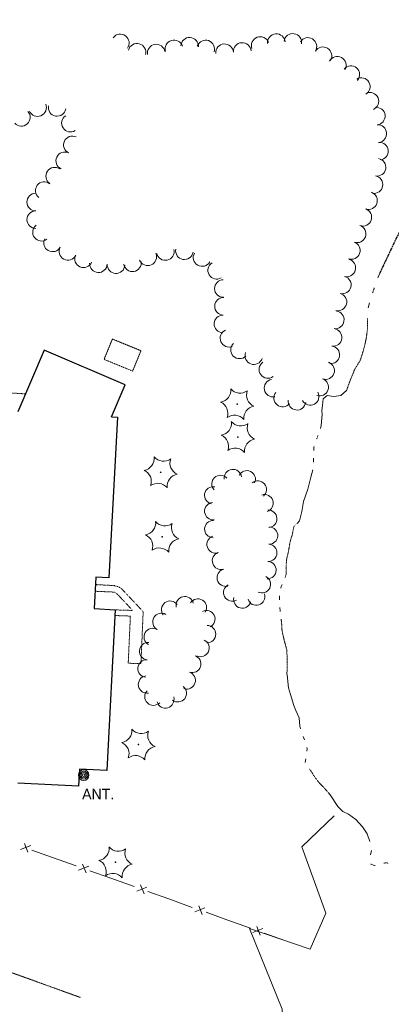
# Model space of a CAD drawing. Extents: x 386588 to 390135, y 96998 to 113606.
# Tile 25 of 92: x 388077 to 388245, y 99149 to 99596. Entities that reach past the tile are written whole.
import ezdxf
from ezdxf.enums import TextEntityAlignment as Align

# ---------------------------------------------------------------- set-up
doc = ezdxf.new("R2010")
doc.units = 0
doc.header["$MEASUREMENT"] = 0
for name, pattern in [('Echnl', [0.4, 0.145, -0.02, 0.01, -0.02, 0.01, -0.02, 0.01, -0.02, 0.145]), ('Wisdot3', [0.1875, 0.125, -0.0625]), ('Wisdot5', [0.1, 0.05, -0.05]), ('Wisdot6', [0.375, 0.125, -0.0625, 0.03125, -0.0625, 0.03125, -0.0625])]:
    doc.linetypes.add(name, pattern=pattern)
for name, color, linetype, lineweight in [('E_BLD', 241, 'Continuous', 25), ('E_DWY', 2, 'Wisdot3', 15), ('E_LAND_TreeLine', 3, 'Etrel', 15), ('E_LAND_Vegetation', 3, 'Continuous', 15), ('E_MISCPROP', 30, 'Continuous', 15), ('E_MISCPROP_Railing', 30, 'Continuous', 15), ('E_PATH_Sidewalk', 2, 'Wisdot5', 15), ('E_WTR', 4, 'Wisdot6', 15), ('E_WTR_Edge', 4, 'Echnl', 25), ('E_WTR_Elevations', 4, 'Continuous', 15)]:
    doc.layers.add(name, color=color, linetype=linetype, lineweight=lineweight)
doc.styles.add('Style-dot_font5', font='dot_font5.shx')
doc.linetypes.add('Etrel', pattern='A,0,[14,dgnlstyle-ewdotudls.shx,S=0.000293,R=0,X=0,Y=0],-0.036575', length=0.036575)

# ---------------------------------------------------------------- blocks, each defined once
blk = doc.blocks.new('ANT')
at = {"layer": 'E_MISCPROP', "style": 'Style-dot_font5'}
blk.add_text('ANT.', height=12, dxfattribs=at).set_placement((0, 0), align=Align.MIDDLE_CENTER)
blk = doc.blocks.new('CTRE')
at = {"layer": 'E_LAND_Vegetation'}
blk.add_circle((0, 0), 0.223, dxfattribs=at)
for centre, start, end in [((-11.97, 8.96), 280.2067, 5.97162), ((1.81, 14.92), 220.21132, 305.97623), ((13.83, 5.89), 160.21133, 245.97624), ((-13.83, -5.9), 340.21132, 65.97623), ((-1.81, -14.93), 40.21133, 125.97624)]:
    blk.add_arc(centre, 7.87, start, end, dxfattribs=at)
at = {"layer": 'E_LAND_Vegetation', "extrusion": (0, 0, -1)}
blk.add_arc((-12.03, -9.04), 7.87, 354.07279, 79.74889, dxfattribs=at)
blk = doc.blocks.new('POLE')
at = {"layer": 'E_MISCPROP'}
for radius in [4.46, 3.35, 2.23, 1.12]:
    blk.add_circle((0, 0), radius, dxfattribs=at)

msp = doc.modelspace()

# ---------------------------------------------------------------- linework, layer by layer
at = {"layer": 'E_BLD'}
for p, q in [((388087.81, 99446.35), (388075.81, 99418.34)), ((388124.59, 99430.64), (388087.81, 99446.35)), ((388087.81, 99446.35), (388087.81, 99446.35)), ((388118.37, 99416.11), (388124.59, 99430.64)), ((388124.59, 99430.64), (388124.59, 99430.64)), ((388121.03, 99415.97), (388117.21, 99343)), ((388118.37, 99416.11), (388121.03, 99415.97)), ((388121.03, 99415.97), (388121.03, 99415.97)), ((388111.21, 99343.31), (388110.46, 99328.94)), ((388117.21, 99343), (388111.21, 99343.31)), ((388117.21, 99343), (388117.21, 99343)), ((388110.46, 99328.94), (388110.46, 99328.94)), ((388110.46, 99328.94), (388120.1, 99328.44)), ((388120.1, 99328.44), (388116.28, 99255.44)), ((388120.1, 99328.44), (388120.1, 99328.44)), ((388103.77, 99256.09), (388103.35, 99248.24)), ((388116.28, 99255.44), (388103.77, 99256.09)), ((388116.28, 99255.44), (388116.28, 99255.44)), ((388103.35, 99248.24), (388075.83, 99249.68)), ((388103.35, 99248.24), (388103.35, 99248.24))]:
    msp.add_line(p, q, dxfattribs=at)
at = {"layer": 'E_DWY', "flags": 128}
msp.add_lwpolyline([(387958.78, 99210.01), (387972.46, 99206.74), (387970.64, 99199.82), (387992.36, 99194.03), (388033.11, 99178.52), (388065.91, 99166.15), (388104.3, 99152.31)], dxfattribs=at)
at = {"layer": 'E_LAND_TreeLine', "ltscale": 5, "elevation": 1595.66}
msp.add_lwpolyline([(388219.45, 99234.81), (388204.77, 99220.77), (388215.62, 99190.67), (388208.57, 99174.19), (388181.04, 99183.62), (388195.93, 99146.94), (388195.26, 99120.58), (388218.31, 99105.32), (388224.47, 99122.86), (388236.17, 99127.3), (388243.39, 99107.97), (388249.87, 99084.86), (388266.5, 99080.96), (388279.42, 99100.04), (388289.03, 99118.21), (388305.81, 99159.21)], dxfattribs=at)
at = {"layer": 'E_LAND_Vegetation'}
for centre, radius, start, end in [((388122.34, 99585.91), 4.02, 323.4174, 143.4021), ((388153.85, 99584.39), 4.02, 356.94, 176.9247), ((388185.89, 99584.72), 4.02, 20.1866, 200.1713), ((388193.24, 99585.99), 4.02, 5.5019, 185.4865), ((388200.7, 99586.14), 4.02, 351.221, 171.2057), ((388207.53, 99584.3), 4.02, 328.2475, 148.2322), ((388129.94, 99581.65), 4.02, 345.2213, 165.206), ((388138.69, 99581.29), 4.02, 9.6361, 189.6208), ((388146.77, 99583.23), 4.02, 17.3168, 197.3015), ((388161.12, 99583.17), 4.02, 340.6483, 160.633), ((388169.7, 99581.44), 4.02, 4.1044, 184.0891), ((388177.72, 99582.02), 4.02, 4.1044, 184.0891), ((388214.37, 99580.06), 4.02, 328.2475, 148.2322), ((388220.88, 99575.77), 4, 331.6948, 151.6795), ((388227.06, 99571.49), 4, 319.7929, 139.7776), ((388231.81, 99566.09), 4, 300.7186, 120.7033), ((388235.71, 99559.42), 4, 293.5333, 113.518), ((388084.79, 99556.53), 4, 202.8779, 22.8626), ((388093.69, 99556.64), 4, 169.5362, 349.5209), ((388238.58, 99552.69), 4, 275.2439, 95.2285), ((388077.44, 99552.11), 4, 221.6642, 41.6489), ((388099.73, 99549.49), 4, 122.7415, 302.7262), ((388239.31, 99544.73), 4, 275.2439, 95.2285), ((388100.57, 99539.58), 4, 64.7213, 244.706), ((388240.04, 99536.77), 4, 275.2439, 95.2285), ((388097.16, 99532.35), 4, 64.7213, 244.706), ((388238.92, 99529.43), 4, 260.1255, 80.1102), ((388092.57, 99525.41), 4, 55.4598, 235.4445), ((388237.55, 99521.56), 4, 260.1255, 80.1102), ((388087.81, 99518.81), 4, 51.5679, 231.5525), ((388083.96, 99513.63), 4, 90.2447, 270.2294), ((388235.07, 99514.3), 4, 251.2532, 71.2379), ((388083.99, 99505.64), 4, 90.2447, 270.2294), ((388232.5, 99506.74), 4, 250.9227, 70.9073), ((388086.58, 99499.92), 4, 127.3839, 307.3685), ((388229.88, 99499.19), 4, 250.9227, 70.9073), ((388091.6, 99495.09), 4, 151.4054, 331.3901), ((388227.27, 99491.63), 4, 250.9227, 70.9073), ((388098.62, 99491.27), 4, 151.4054, 331.3901), ((388134.81, 99488.77), 4, 203.4742, 23.4588), ((388142.83, 99491.18), 4, 192.3346, 12.3193), ((388151.48, 99491.54), 4, 169.9361, 349.9208), ((388159.49, 99488.44), 4, 150.2002, 330.1848), ((388105.65, 99487.89), 4, 156.5418, 336.5265), ((388112.44, 99485.63), 4, 176.8498, 356.8344), ((388120.42, 99485.19), 4, 176.8498, 356.8344), ((388127.9, 99486.05), 4, 188.9535, 8.9381), ((388166.15, 99482.65), 4, 120.5033, 300.488), ((388225.21, 99483.73), 4, 255.4749, 75.4596), ((388169.17, 99474.36), 4, 90.7603, 270.745), ((388223.2, 99475.99), 4, 255.4749, 75.4596), ((388221.2, 99468.26), 4, 255.4749, 75.4596), ((388169.23, 99466.27), 4, 88.182, 268.1667), ((388219.97, 99460.1), 4, 262.767, 82.7517), ((388168.98, 99458.28), 4, 88.182, 268.1667), ((388171.71, 99451.78), 4, 113.2245, 293.2092), ((388218.97, 99452.16), 4, 262.767, 82.7517), ((388176.52, 99446.5), 4, 134.8533, 314.8379), ((388183, 99443.87), 4, 160.2042, 340.1889), ((388217.96, 99444.23), 4, 262.767, 82.7517), ((388189.38, 99437.59), 4, 125.7595, 305.7442), ((388215.59, 99437.09), 4, 250.3471, 70.3317), ((388191.75, 99429.13), 4, 101.1273, 281.112), ((388212.9, 99429.57), 4, 250.3471, 70.3317), ((388196.1, 99424.6), 4, 140.5024, 320.487), ((388208.59, 99425.37), 4, 208.6779, 28.6626), ((388202.58, 99423.16), 4, 172.7628, 352.7475), ((388173.47, 99388.29), 3.93, 7.5667, 187.5513), ((388179.82, 99387.71), 3.93, 334.5292, 154.5139), ((388167.83, 99385.6), 3.93, 42.5828, 222.5675), ((388184.81, 99383.07), 3.93, 309.7834, 129.7681), ((388164.53, 99380.38), 3.93, 79.2032, 259.1879), ((388187.86, 99376.83), 3.93, 288.0777, 108.0624), ((388164.58, 99373.2), 3.93, 96.0624, 276.0471), ((388189.55, 99369.76), 3.93, 273.224, 93.2087), ((388164.57, 99365.1), 3.93, 88.9349, 268.9196), ((388189.95, 99362.13), 3.93, 267.3416, 87.3263), ((388165.62, 99358.12), 3.93, 108.1006, 288.0853), ((388189.58, 99354.28), 3.93, 267.3416, 87.3263), ((388168.06, 99350.65), 3.93, 108.1006, 288.0853), ((388170.2, 99342.99), 3.93, 105.097, 285.0817), ((388189.22, 99346.44), 3.93, 267.3416, 87.3263), ((388186.67, 99340.02), 3.93, 243.7284, 63.7131), ((388173.2, 99336.31), 3.93, 118.5788, 298.5634), ((388151.64, 99330.53), 3.95, 12.7693, 192.754), ((388157.58, 99329.45), 3.95, 327.6026, 147.5873), ((388177.75, 99333.05), 3.93, 165.1385, 345.1232), ((388184.09, 99334.39), 3.93, 197.9683, 17.953), ((388145.01, 99328.49), 3.95, 36.6128, 216.5974), ((388141.04, 99322.92), 3.95, 59.8891, 239.8738), ((388161.44, 99324.17), 3.95, 296.5959, 116.5806), ((388137.08, 99316.08), 3.95, 59.8891, 239.8738), ((388161.77, 99317.38), 3.95, 269.1911, 89.1758), ((388134.98, 99309.57), 3.95, 84.4435, 264.4281), ((388158.8, 99311.05), 3.95, 244.6014, 64.5861), ((388155.03, 99303.83), 3.95, 251.4867, 71.4714), ((388134.22, 99301.71), 3.95, 84.4435, 264.4281), ((388134.49, 99294.49), 3.95, 100.8036, 280.7883), ((388152.53, 99296.34), 3.95, 251.4867, 71.4714), ((388148.51, 99290.48), 3.95, 231.7235, 51.7082), ((388137.39, 99288.95), 3.95, 136.4248, 316.4095), ((388142.82, 99287.7), 3.95, 196.3499, 16.3346)]:
    msp.add_arc(centre, radius, start, end, dxfattribs=at)
at = {"layer": 'E_MISCPROP_Railing'}
for p, q in [((388081.7, 99221.31), (388077.09, 99219.5)), ((388080.45, 99218.3), (388078.87, 99222.25)), ((388106.81, 99208.88), (388105.23, 99212.83)), ((388108.06, 99211.89), (388103.45, 99210.08)), ((388133.17, 99199.46), (388131.59, 99203.41)), ((388134.42, 99202.47), (388129.81, 99200.66)), ((388160.79, 99193.05), (388156.17, 99191.24)), ((388159.53, 99190.04), (388157.96, 99193.99)), ((388187.15, 99183.63), (388182.54, 99181.82)), ((388185.89, 99180.63), (388184.32, 99184.57))]:
    msp.add_line(p, q, dxfattribs=at)
at = {"layer": 'E_MISCPROP_Railing', "flags": 128}
for points in [[(388091.63, 99215.9), (388082.21, 99219.27)], [(388102.34, 99212.08), (388091.63, 99215.9)], [(388117.99, 99206.49), (388108.57, 99209.85)], [(388128.71, 99202.66), (388117.99, 99206.49)], [(388144.36, 99197.07), (388134.93, 99200.43)], [(388155.07, 99193.24), (388144.36, 99197.07)], [(388170.72, 99187.65), (388161.3, 99191.01)], [(388181.43, 99183.82), (388170.72, 99187.65)], [(388197.08, 99178.23), (388187.66, 99181.6)]]:
    msp.add_lwpolyline(points, dxfattribs=at)
at = {"layer": 'E_PATH_Sidewalk', "flags": 128}
for points in [[(388049.43, 99498.22), (388041.79, 99480.68), (388041.95, 99478.81), (388049.08, 99478.89), (388046.88, 99428.6), (388079.29, 99426.49)], [(388111.03, 99339.87), (388119.45, 99339.43), (388121.46, 99338.87), (388122.83, 99338.11), (388132.75, 99327.58), (388131.74, 99303.97), (388125.97, 99304.14), (388126.94, 99325.56), (388119.96, 99325.81)], [(388120.09, 99328.38), (388127.97, 99328.12), (388121.01, 99335.55), (388119.62, 99336.46), (388110.88, 99336.85)]]:
    msp.add_lwpolyline(points, dxfattribs=at)
msp.add_lwpolyline([(388114.99, 99442.16), (388127.94, 99436.86), (388131.73, 99446.11), (388118.77, 99451.41)], close=True, dxfattribs=at)
at = {"layer": 'E_WTR', "flags": 128}
for points in [[(388236.94, 99472.4), (388237.7, 99474.66)], [(388225.09, 99428.04), (388226.59, 99432.22), (388228.76, 99437.55), (388231.3, 99441.68), (388232.87, 99446.69), (388233.98, 99451.46), (388234.67, 99456.32), (388234.56, 99460.81)], [(388211.46, 99405.88), (388212.12, 99407.52)], [(388197.15, 99343.16), (388197.61, 99344.33), (388197.8, 99351.08), (388198.72, 99354.8), (388199.4, 99359.05), (388200.52, 99362.92), (388201.14, 99366.2), (388202.6, 99367.68)], [(388198.06, 99298.93), (388198.01, 99299.3), (388198.21, 99303.5), (388197.99, 99310.22), (388196.71, 99314.85), (388195.81, 99318.97), (388195.59, 99322.52), (388195.38, 99324.22)], [(388216.76, 99245.4), (388214.84, 99247.67), (388212.44, 99250.08), (388210.42, 99252.8), (388208.99, 99255.15), (388208.32, 99256.06)], [(388241.99, 99213.35), (388243.46, 99213.52), (388243.94, 99213.18)]]:
    msp.add_lwpolyline(points, dxfattribs=at)
at = {"layer": 'E_WTR_Edge', "ltscale": 5}
msp.add_open_spline([(388460.09, 99963.41, 0.11), (388460.76, 99963.09, 0.07), (388473.6, 99957.09, -0.67), (388503.87, 99949.46, 0.36), (388526.28, 99931.34, -0.38), (388602.22, 99912.44, 0.05), (388601.94, 99859.26, -0.02), (388575.32, 99811.71, 0.01), (388529.32, 99738.53, 0), (388448.56, 99692.79, 0), (388350.87, 99659.58, 0), (388286.93, 99579.89, 0), (388255.3, 99513.23, 0), (388240.19, 99481.37)], degree=3, knots=[1596.699315, 1596.699315, 1596.699315, 1596.699315, 1599.146768, 1643.175399, 1687.20403, 1748.054282, 1778.14499, 1833.330737, 1911.005394, 2033.950326, 2101.520885, 2217.812109, 2324.231231, 2324.231231, 2324.231231, 2324.231231], dxfattribs=at)
at = {"layer": 'E_WTR_Elevations', "flags": 128}
for points in [[(388239.36, 99479.14), (388240.19, 99481.37)], [(388234.97, 99465.53), (388235.53, 99467.84)], [(388213.27, 99410.85), (388213.64, 99412.11), (388214.04, 99417.16), (388213.9, 99418.93), (388214.25, 99421.23), (388214.42, 99424.2), (388216.28, 99425.79), (388219.34, 99425.36), (388222.46, 99425.83), (388225.09, 99428.04)], [(388210.21, 99400.78), (388210.22, 99402.07), (388210.37, 99402.53)], [(388210.09, 99395.49), (388210.15, 99397.25)], [(388202.6, 99367.68), (388203.73, 99368.82), (388204.82, 99373.1), (388205.61, 99377.57), (388207.47, 99383.29), (388208.94, 99388.63), (388209.84, 99391.98)], [(388195.27, 99338.23), (388195.44, 99339), (388195.83, 99339.89)], [(388194.61, 99333), (388194.63, 99334.77)], [(388194.95, 99327.72), (388194.93, 99327.89), (388194.8, 99329.48)], [(388204.22, 99274.28), (388203.84, 99275.6), (388203.52, 99279.42), (388202.01, 99282.73), (388201.2, 99285), (388199.69, 99289.96), (388198.81, 99293.04), (388198.06, 99298.93)], [(388206.04, 99269.32), (388205.35, 99270.94)], [(388207.12, 99264.22), (388207.26, 99265.1), (388207.04, 99265.94)], [(388206.36, 99258.99), (388206.33, 99259.05), (388206.57, 99260.73)], [(388216.76, 99245.4), (388217.66, 99244.33), (388221.18, 99239.13), (388223.37, 99236.77), (388226.02, 99235.55), (388229.24, 99233.21), (388232.34, 99229.76), (388234.53, 99226.58), (388235.64, 99223.24), (388235.65, 99223.14)], [(388236.37, 99219.08), (388235.99, 99217.05)], [(388236.15, 99212.96), (388236.16, 99212.91), (388237.86, 99212.29), (388238.06, 99212.31)]]:
    msp.add_lwpolyline(points, dxfattribs=at)

# ---------------------------------------------------------------- block references
at = {"layer": 'E_LAND_Vegetation', "xscale": 0.7108526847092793, "yscale": 0.7108526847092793, "zscale": 0.7108526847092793}
for p in [(388175.47, 99421.84), (388175.76, 99406.89), (388140.69, 99390.9), (388141.36, 99361.55), (388130.57, 99267.22), (388120.21, 99213.73)]:
    msp.add_blockref('CTRE', p, dxfattribs=at)
at = {"layer": 'E_MISCPROP'}
for name, p, xscale, yscale, zscale in [('POLE', (388105.75, 99253.31), 0.5377037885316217, 0.5377037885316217, 0.5377037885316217), ('ANT', (388112.33, 99244.7), 0.3999999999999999, 0.3999999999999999, 0.3999999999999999)]:
    msp.add_blockref(name, p, dxfattribs=dict(at, xscale=xscale, yscale=yscale, zscale=zscale))

doc.saveas('drawing.dxf')
